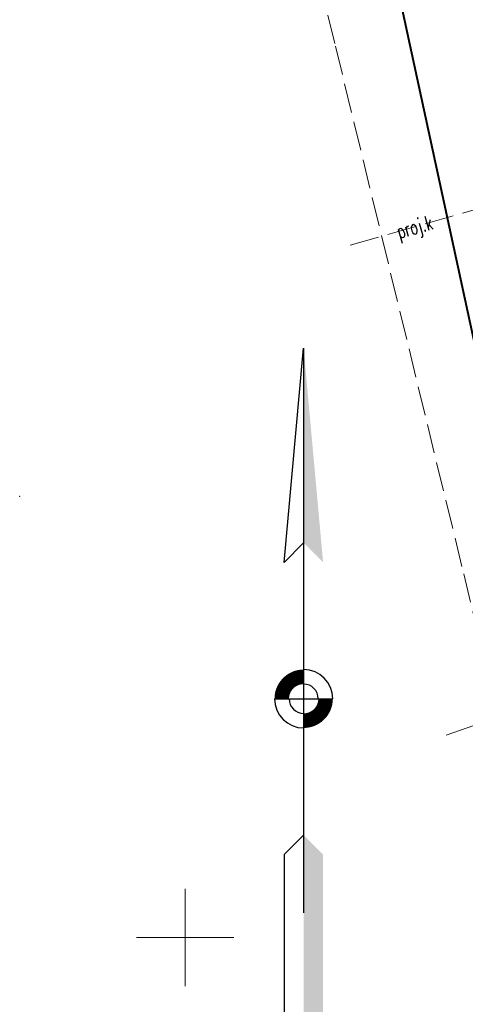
# Model space of a CAD drawing. Header units: metres. Extents: x 6567600 to 13135881, y 5574237 to 11149086.
# Tile 38 of 120: x 6567791 to 6567814, y 5574447 to 5574497. Entities that reach past the tile are written whole.
import ezdxf
from ezdxf.enums import TextEntityAlignment as Align

# ---------------------------------------------------------------- set-up
doc = ezdxf.new("R2010")
doc.units = ezdxf.units.M
doc.linetypes.add('zzzxref_260316$0$_MDCP$1$L_0_06', pattern=[2, 1.5, -0.5])
for name, color, linetype, lineweight in [('zzzxref_260316$0$_MDCP$0$EGB_DzialkaEwidencyjna', 7, 'Continuous', 18), ('zzzxref_260316$0$_MDCP$0$GES_PrzewodKanalizacyjny_Projektowany', 7, 'Continuous', 18), ('zzzxref_260316$0$_MDCP$0$MP_LINIE_REGULAC', 135, 'Continuous', 40), ('zzzxref_260316$0$_MDCP$0$OT_Komunikacja', 7, 'Continuous', 18), ('zzzxref_260316$0$_MDCP$1$PARSI', 7, 'Continuous', 20)]:
    doc.layers.add(name, color=color, linetype=linetype, lineweight=lineweight)
doc.layers.add('zzzxref_260316$0$_MDCP$0$Strzałka', color=7, linetype='Continuous')
doc.styles.add('zzzxref_260316$0$$TD_AUDIT_GENERATED_(9E133)', font='simplex.shx')

# ---------------------------------------------------------------- blocks, each defined once
blk = doc.blocks.new('zzzxref_260316$0$_MDCP$0$pln')
at = {"layer": 'zzzxref_260316$0$_MDCP$0$Strzałka'}
for p, q in [((0, 36), (0, -22)), ((-3, 0), (3, 0))]:
    blk.add_line(p, q, dxfattribs=at)
for points in [[(0, 16), (-2, 14), (0, 36)], [(0, -14), (-2, -16), (-2, -36), (0, -34)]]:
    blk.add_lwpolyline(points, dxfattribs=at)
at = {"layer": 'zzzxref_260316$0$_MDCP$0$Strzałka', "const_width": 1.5}
for points in [[(0, 2.25, 0.414214), (-2.25, 0, 1)], [(0, -2.25, 0.414214), (2.25, 0, 1)]]:
    blk.add_lwpolyline(points, format="xyb", dxfattribs=at)
at = {"layer": 'zzzxref_260316$0$_MDCP$0$Strzałka'}
for radius, start, end in [(3, 0, 90), (1.5, 0, 90), (3, 180, 270), (1.5, 180, 270)]:
    blk.add_arc((0, 0), radius, start, end, dxfattribs=at)
for points in [[(0, 36), (0, 36), (2, 14), (0, 16)], [(0, -14), (2, -16), (0, -34), (2, -36)]]:
    blk.add_solid(points, dxfattribs=at)
blk = doc.blocks.new('zzzxref_260316$0$_MDCP$1$mzsk')
at = {"layer": 'zzzxref_260316$0$_MDCP$1$PARSI', "color": 0}
for p, q in [((0, -5), (0, 5)), ((5, 0), (-5, 0))]:
    blk.add_line(p, q, dxfattribs=at)
blk = doc.blocks.new('zzzxref_260316$0$_MDCP$0$L_0_02_1')
at = {"color": 0}
blk.add_point((0, 0), dxfattribs=at)
blk = doc.blocks.new('zzzxref_260316$0$_MDCP$0$L_0_02_2')
at = {"color": 0}
blk.add_point((0, 0), dxfattribs=at)
blk = doc.blocks.new('zzzxref_260316')
at = {"layer": 'zzzxref_260316$0$_MDCP$0$GES_PrzewodKanalizacyjny_Projektowany', "color": 36, "linetype": 'zzzxref_260316$0$_MDCP$1$L_0_06', "lineweight": 18}
blk.add_lwpolyline([(6567808.482, 5574485.546), (6567818.66, 5574488.47)], dxfattribs=at)
at = {"layer": 'zzzxref_260316$0$_MDCP$0$GES_PrzewodKanalizacyjny_Projektowany', "color": 36, "linetype": 'zzzxref_260316$0$_MDCP$1$L_0_06', "lineweight": 18, "flags": 128}
blk.add_lwpolyline([(6567813.41, 5574460.39), (6567824.1, 5574464.08)], dxfattribs=at)
at = {"layer": 'zzzxref_260316$0$_MDCP$0$MP_LINIE_REGULAC', "linetype": 'Continuous'}
blk.add_lwpolyline([(6567837.155, 5574338.938), (6567830.301, 5574410.488), (6567815.244, 5574478.805), (6567809.616, 5574504.76)], dxfattribs=at)
at = {"layer": 'zzzxref_260316$0$_MDCP$0$OT_Komunikacja', "color": 7, "linetype": 'zzzxref_260316$0$_MDCP$1$L_0_06', "lineweight": 18}
blk.add_lwpolyline([(6567795.319, 5574569.716), (6567796.473, 5574568.245), (6567799.129, 5574550.738), (6567799.06, 5574550.553), (6567798.843, 5574549.3), (6567798.778, 5574548.237), (6567799.488, 5574543.471), (6567801.098, 5574531.285), (6567802.839, 5574519.644), (6567804.604, 5574509.432), (6567805.918, 5574503.198), (6567807.719, 5574495.774), (6567814.307, 5574468.68), (6567815.259, 5574464.767), (6567817.142, 5574457.023), (6567819.924, 5574445.478)], dxfattribs=at)
at = {"layer": 'zzzxref_260316$0$_MDCP$0$EGB_DzialkaEwidencyjna', "linetype": 'Continuous', "xscale": 0.5, "yscale": 0.5, "zscale": 0.5}
for name, rotation in [('zzzxref_260316$0$_MDCP$0$L_0_02_1', 103.38), ('zzzxref_260316$0$_MDCP$0$L_0_02_2', 283.83)]:
    blk.add_blockref(name, (6567791.498, 5574472.657), dxfattribs=dict(at, rotation=rotation))
at = {"layer": 'zzzxref_260316$0$_MDCP$0$Strzałka', "xscale": 0.5, "yscale": 0.5, "zscale": 0.5}
blk.add_blockref('zzzxref_260316$0$_MDCP$0$pln', (6567806.086, 5574462.257), dxfattribs=at)
at = {"layer": 'zzzxref_260316$0$_MDCP$1$PARSI', "xscale": 0.5, "yscale": 0.5, "zscale": 0.5, "rotation": 1.16962990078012e-09}
blk.add_blockref('zzzxref_260316$0$_MDCP$1$mzsk', (6567800, 5574450), dxfattribs=at)
at = {"layer": 'zzzxref_260316$0$_MDCP$0$GES_PrzewodKanalizacyjny_Projektowany', "color": 36, "lineweight": 15, "style": 'zzzxref_260316$0$$TD_AUDIT_GENERATED_(9E133)', "width": 0.66}
blk.add_text('proj.k', height=0.75, rotation=-344, dxfattribs=at).set_placement((6567811.785, 5574486.495), align=Align.MIDDLE_CENTER)

msp = doc.modelspace()

# ---------------------------------------------------------------- block references
at = {"ltscale": 0.5}
msp.add_blockref('zzzxref_260316', (0, 0), dxfattribs=at)

doc.saveas('drawing.dxf')
